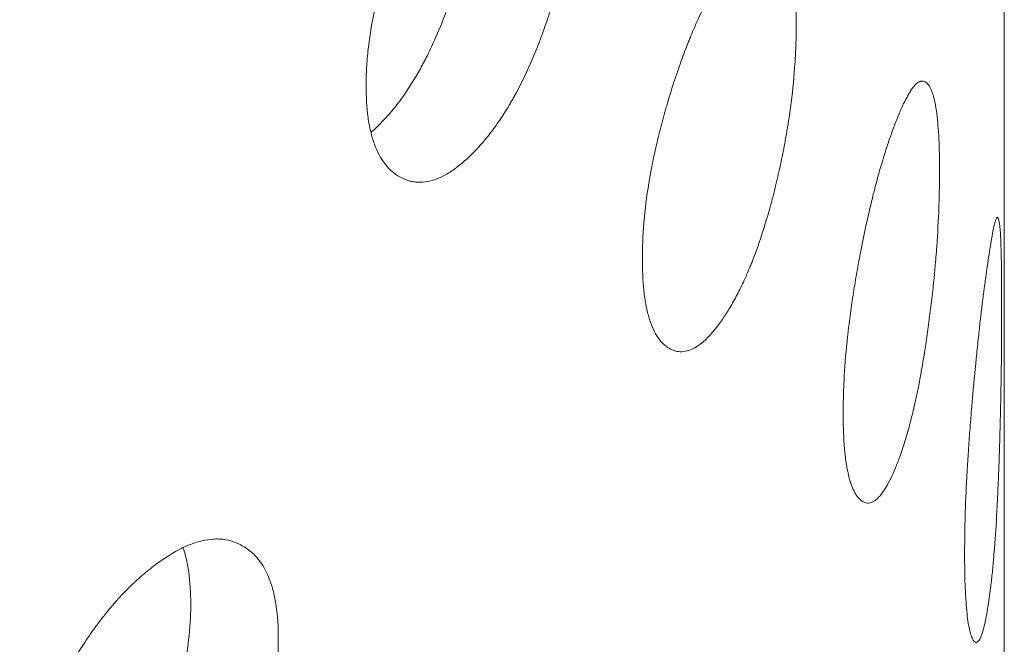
# Model space of a CAD drawing. Header units: millimetres. Extents: x 4 to 1188, y 1 to 840.
# Tile 189 of 203: x 1107.57 to 1110.23, y 309.4 to 311.09. Entities that reach past the tile are written whole.
import ezdxf

# ---------------------------------------------------------------- set-up
doc = ezdxf.new("R2010")
doc.units = ezdxf.units.MM
doc.layers.add('1', color=7, linetype='Continuous')

msp = doc.modelspace()

# ---------------------------------------------------------------- linework, layer by layer
at = {"layer": '1', "color": 154, "linetype": 'Continuous', "lineweight": 13}
msp.add_line((1110.234, 213.967), (1110.234, 328.3931), dxfattribs=at)
for points, knots in [([(1109.0717, 311.4969), (1109.0717, 311.4949), (1109.0717, 311.493), (1109.0717, 311.489), (1109.0717, 311.4831), (1109.0714, 311.4693), (1109.0707, 311.449), (1109.0698, 311.4325), (1109.0689, 311.4198), (1109.0686, 311.4156), (1109.0679, 311.4071), (1109.0675, 311.4029), (1109.064, 311.3645), (1109.0592, 311.3296), (1109.0494, 311.2758), (1109.0457, 311.2576), (1109.0405, 311.2347), (1109.0394, 311.2301), (1109.0373, 311.2209), (1109.0339, 311.2071), (1109.0304, 311.1933), (1109.0231, 311.166), (1109.0179, 311.1478), (1109.0096, 311.1208), (1109.0067, 311.1119), (1109.0009, 311.094), (1108.9979, 311.0851), (1108.9918, 311.0673), (1108.9886, 311.0584), (1108.9838, 311.0452), (1108.9821, 311.0408), (1108.9788, 311.032), (1108.9772, 311.0277), (1108.9688, 311.006), (1108.9618, 310.9891), (1108.9403, 310.9395), (1108.9249, 310.908), (1108.9062, 310.8746), (1108.9042, 310.8709), (1108.9, 310.8637), (1108.8937, 310.853), (1108.8873, 310.8426), (1108.8745, 310.8224), (1108.8658, 310.8097), (1108.8482, 310.7854), (1108.8393, 310.774), (1108.8257, 310.7577), (1108.8212, 310.7524), (1108.8143, 310.7447), (1108.812, 310.7422), (1108.8074, 310.7372), (1108.8051, 310.7348), (1108.7844, 310.7132), (1108.7661, 310.6969), (1108.7386, 310.6773), (1108.7294, 310.6715), (1108.7112, 310.6619), (1108.7023, 310.658), (1108.6761, 310.6492), (1108.6552, 310.6467), (1108.6355, 310.6498), (1108.6277, 310.6515), (1108.6238, 310.6525), (1108.6125, 310.6563), (1108.6053, 310.6597), (1108.5914, 310.6679), (1108.5847, 310.6727), (1108.5751, 310.6812), (1108.5704, 310.6857), (1108.566, 310.6907), (1108.563, 310.6942), (1108.5616, 310.696), (1108.5487, 310.7125), (1108.5392, 310.7303), (1108.5276, 310.7618), (1108.5234, 310.776), (1108.52, 310.7914), (1108.5187, 310.7976), (1108.518, 310.8008), (1108.5162, 310.8105), (1108.5152, 310.8171), (1108.5106, 310.8508), (1108.5085, 310.8872), (1108.5091, 310.9265), (1108.5096, 310.9424), (1108.5099, 310.9505), (1108.5113, 310.975), (1108.5127, 310.9915), (1108.5184, 311.042), (1108.5241, 311.0768), (1108.533, 311.1173), (1108.534, 311.1218), (1108.5361, 311.1308), (1108.5393, 311.1443), (1108.5427, 311.1578), (1108.55, 311.1847), (1108.5552, 311.2026), (1108.5665, 311.2383), (1108.5725, 311.2561), (1108.5821, 311.2828), (1108.5853, 311.2917), (1108.5904, 311.305), (1108.5921, 311.3094), (1108.5955, 311.3182), (1108.5973, 311.3226), (1108.613, 311.3621), (1108.628, 311.396), (1108.6519, 311.4451), (1108.6602, 311.4611), (1108.6708, 311.4807), (1108.673, 311.4846), (1108.6773, 311.4922), (1108.6794, 311.4961), (1108.6859, 311.5073), (1108.6903, 311.5147), (1108.7121, 311.5508), (1108.73, 311.5772), (1108.7529, 311.6073), (1108.7598, 311.6161), (1108.7667, 311.6247), (1108.7713, 311.6303), (1108.7737, 311.633), (1108.7852, 311.6466), (1108.7944, 311.6568), (1108.8218, 311.6854), (1108.8399, 311.7019), (1108.86, 311.717), (1108.8622, 311.7186), (1108.8666, 311.7217), (1108.8732, 311.7263), (1108.8883, 311.7357), (1108.9091, 311.7458), (1108.9288, 311.7513), (1108.9421, 311.7527), (1108.9477, 311.7529), (1108.9514, 311.7528), (1108.9533, 311.7527), (1108.9696, 311.7516), (1108.9829, 311.7469), (1109.0013, 311.7355), (1109.0071, 311.731), (1109.0141, 311.7242), (1109.0155, 311.7228), (1109.0182, 311.7199), (1109.0222, 311.7154), (1109.0259, 311.7104), (1109.038, 311.6929), (1109.0462, 311.6757), (1109.0543, 311.6497), (1109.0559, 311.6443), (1109.0587, 311.633), (1109.0601, 311.6271), (1109.0637, 311.6092), (1109.0656, 311.5966), (1109.0703, 311.5569), (1109.0717, 311.5279), (1109.0717, 311.4969)], [0, 0, 0, 0, 0.001953, 0.001953, 0.003906, 0.007813, 0.015625, 0.023438, 0.023438, 0.027344, 0.027344, 0.03125, 0.03125, 0.0625, 0.0625, 0.078125, 0.078125, 0.082031, 0.082031, 0.085937, 0.09375, 0.09375, 0.109375, 0.109375, 0.117187, 0.117187, 0.125, 0.125, 0.132812, 0.132812, 0.136719, 0.136719, 0.140625, 0.140625, 0.15625, 0.15625, 0.1875, 0.1875, 0.191406, 0.191406, 0.195313, 0.203125, 0.203125, 0.21875, 0.21875, 0.234375, 0.234375, 0.242188, 0.242188, 0.246094, 0.246094, 0.25, 0.25, 0.28125, 0.28125, 0.296875, 0.296875, 0.3125, 0.3125, 0.34375, 0.351563, 0.351563, 0.359375, 0.359375, 0.375, 0.375, 0.390625, 0.390625, 0.398438, 0.402344, 0.402344, 0.40625, 0.40625, 0.4375, 0.4375, 0.453125, 0.457031, 0.457031, 0.460938, 0.460938, 0.46875, 0.46875, 0.5, 0.507813, 0.507813, 0.515625, 0.515625, 0.53125, 0.53125, 0.5625, 0.5625, 0.566406, 0.566406, 0.570313, 0.578125, 0.578125, 0.59375, 0.59375, 0.609375, 0.609375, 0.617188, 0.617188, 0.621094, 0.621094, 0.625, 0.625, 0.65625, 0.65625, 0.671875, 0.671875, 0.675781, 0.675781, 0.679688, 0.679688, 0.6875, 0.6875, 0.71875, 0.71875, 0.726563, 0.730469, 0.730469, 0.734375, 0.734375, 0.75, 0.75, 0.78125, 0.78125, 0.785156, 0.785156, 0.789063, 0.796875, 0.8125, 0.828125, 0.835938, 0.839844, 0.839844, 0.84375, 0.84375, 0.875, 0.875, 0.890625, 0.890625, 0.894531, 0.894531, 0.898438, 0.90625, 0.90625, 0.9375, 0.9375, 0.945313, 0.945313, 0.953125, 0.953125, 0.96875, 0.96875, 1, 1, 1, 1]), ([(1108.8151, 311.5693), (1108.8151, 311.5674), (1108.8151, 311.5655), (1108.8151, 311.5616), (1108.815, 311.5558), (1108.8148, 311.5421), (1108.8141, 311.5222), (1108.8132, 311.5058), (1108.8124, 311.4934), (1108.8121, 311.4893), (1108.8114, 311.4809), (1108.8111, 311.4767), (1108.8077, 311.4389), (1108.8031, 311.4045), (1108.7938, 311.3515), (1108.7902, 311.3336), (1108.7853, 311.311), (1108.7843, 311.3064), (1108.7822, 311.2973), (1108.779, 311.2837), (1108.7756, 311.2701), (1108.7638, 311.2251), (1108.7531, 311.1894), (1108.7382, 311.1453), (1108.7352, 311.1365), (1108.7305, 311.1234), (1108.7289, 311.119), (1108.7257, 311.1103), (1108.7241, 311.106), (1108.7159, 311.0845), (1108.7024, 311.0508), (1108.6842, 311.0106), (1108.6707, 310.9835), (1108.6647, 310.9721), (1108.6607, 310.9646), (1108.6587, 310.9609), (1108.6404, 310.9276), (1108.6236, 310.9009), (1108.5976, 310.8648), (1108.5866, 310.8505), (1108.5754, 310.8372), (1108.5709, 310.832), (1108.5686, 310.8294), (1108.5618, 310.8218), (1108.5573, 310.8169), (1108.5428, 310.8018), (1108.5329, 310.7923), (1108.5229, 310.7838)], [0, 0, 0, 0, 0.007312, 0.007312, 0.014623, 0.029247, 0.058493, 0.08774, 0.08774, 0.102363, 0.102363, 0.116986, 0.116986, 0.233973, 0.233973, 0.292466, 0.292466, 0.307089, 0.307089, 0.321713, 0.350959, 0.350959, 0.467946, 0.467946, 0.497192, 0.497192, 0.511816, 0.511816, 0.526439, 0.526439, 0.584932, 0.643425, 0.672672, 0.687295, 0.687295, 0.701919, 0.701919, 0.818905, 0.818905, 0.877398, 0.892022, 0.892022, 0.906645, 0.906645, 0.935891, 0.935891, 1, 1, 1, 1]), ([(1109.6714, 311.0682), (1109.6714, 311.0662), (1109.6714, 311.0643), (1109.6714, 311.0603), (1109.6713, 311.0544), (1109.6712, 311.0405), (1109.6707, 311.0203), (1109.67, 311.0036), (1109.6694, 310.991), (1109.6691, 310.9867), (1109.6687, 310.9782), (1109.6684, 310.9739), (1109.6659, 310.9353), (1109.6625, 310.9), (1109.6556, 310.8456), (1109.6529, 310.8272), (1109.6493, 310.8038), (1109.6485, 310.7991), (1109.647, 310.7898), (1109.6446, 310.7757), (1109.6421, 310.7618), (1109.6369, 310.7339), (1109.6332, 310.7154), (1109.6273, 310.6879), (1109.6252, 310.6787), (1109.6211, 310.6604), (1109.6189, 310.6513), (1109.6145, 310.6331), (1109.6123, 310.624), (1109.6088, 310.6104), (1109.6076, 310.6059), (1109.6053, 310.5969), (1109.6041, 310.5924), (1109.598, 310.5702), (1109.593, 310.5528), (1109.5775, 310.5017), (1109.5663, 310.4691), (1109.5528, 310.4344), (1109.5513, 310.4306), (1109.5483, 310.4231), (1109.5437, 310.4119), (1109.539, 310.4011), (1109.5297, 310.38), (1109.5233, 310.3667), (1109.5104, 310.3412), (1109.5039, 310.3291), (1109.4939, 310.3119), (1109.4906, 310.3063), (1109.4855, 310.2981), (1109.4838, 310.2954), (1109.4804, 310.2901), (1109.4787, 310.2875), (1109.4634, 310.2645), (1109.4498, 310.2469), (1109.4294, 310.2253), (1109.4225, 310.2189), (1109.4089, 310.208), (1109.4022, 310.2035), (1109.3826, 310.1929), (1109.3669, 310.1889), (1109.352, 310.1905), (1109.3461, 310.1917), (1109.3432, 310.1925), (1109.3346, 310.1955), (1109.3292, 310.1983), (1109.3186, 310.2055), (1109.3135, 310.2099), (1109.3062, 310.2176), (1109.3027, 310.2218), (1109.2993, 310.2266), (1109.297, 310.2298), (1109.2959, 310.2315), (1109.2861, 310.2471), (1109.2788, 310.2642), (1109.27, 310.2949), (1109.2668, 310.3088), (1109.2642, 310.3239), (1109.2632, 310.3301), (1109.2627, 310.3332), (1109.2613, 310.3428), (1109.2605, 310.3493), (1109.2569, 310.3827), (1109.2554, 310.419), (1109.2558, 310.4582), (1109.2562, 310.4742), (1109.2565, 310.4824), (1109.2575, 310.5069), (1109.2586, 310.5236), (1109.2629, 310.5745), (1109.2673, 310.6096), (1109.2741, 310.6507), (1109.2749, 310.6553), (1109.2765, 310.6645), (1109.2789, 310.6782), (1109.2816, 310.6919), (1109.2871, 310.7194), (1109.2911, 310.7377), (1109.2997, 310.7742), (1109.3042, 310.7924), (1109.3115, 310.8198), (1109.314, 310.8289), (1109.3178, 310.8425), (1109.3191, 310.8471), (1109.3218, 310.8562), (1109.3231, 310.8607), (1109.335, 310.9013), (1109.3463, 310.9363), (1109.3644, 310.987), (1109.3706, 311.0036), (1109.3786, 311.0239), (1109.3802, 311.028), (1109.3835, 311.036), (1109.3851, 311.0399), (1109.39, 311.0517), (1109.3932, 311.0594), (1109.4096, 311.097), (1109.423, 311.1246), (1109.44, 311.1564), (1109.4451, 311.1657), (1109.4503, 311.1747), (1109.4537, 311.1806), (1109.4554, 311.1836), (1109.464, 311.198), (1109.4708, 311.2088), (1109.4911, 311.2393), (1109.5043, 311.2571), (1109.519, 311.2736), (1109.5207, 311.2754), (1109.5239, 311.2788), (1109.5287, 311.2838), (1109.5397, 311.2943), (1109.5549, 311.3058), (1109.5692, 311.3127), (1109.5788, 311.3151), (1109.5829, 311.3156), (1109.5855, 311.3158), (1109.5869, 311.3159), (1109.5987, 311.3158), (1109.6082, 311.3121), (1109.6213, 311.3019), (1109.6255, 311.2978), (1109.6305, 311.2915), (1109.6315, 311.2902), (1109.6334, 311.2875), (1109.6362, 311.2833), (1109.6389, 311.2786), (1109.6475, 311.2619), (1109.6533, 311.2452), (1109.6591, 311.2198), (1109.6602, 311.2145), (1109.6622, 311.2034), (1109.6631, 311.1976), (1109.6657, 311.1799), (1109.6671, 311.1674), (1109.6704, 311.1281), (1109.6714, 311.0992), (1109.6714, 311.0682)], [0, 0, 0, 0, 0.001953, 0.001953, 0.003906, 0.007813, 0.015625, 0.023438, 0.023438, 0.027344, 0.027344, 0.03125, 0.03125, 0.0625, 0.0625, 0.078125, 0.078125, 0.082031, 0.082031, 0.085938, 0.09375, 0.09375, 0.109375, 0.109375, 0.117188, 0.117188, 0.125, 0.125, 0.132813, 0.132813, 0.136719, 0.136719, 0.140625, 0.140625, 0.15625, 0.15625, 0.1875, 0.1875, 0.191406, 0.191406, 0.195313, 0.203125, 0.203125, 0.21875, 0.21875, 0.234375, 0.234375, 0.242188, 0.242188, 0.246094, 0.246094, 0.25, 0.25, 0.28125, 0.28125, 0.296875, 0.296875, 0.3125, 0.3125, 0.34375, 0.351563, 0.351563, 0.359375, 0.359375, 0.375, 0.375, 0.390625, 0.390625, 0.398438, 0.402344, 0.402344, 0.40625, 0.40625, 0.4375, 0.4375, 0.453125, 0.457031, 0.457031, 0.460938, 0.460938, 0.46875, 0.46875, 0.5, 0.507813, 0.507813, 0.515625, 0.515625, 0.53125, 0.53125, 0.5625, 0.5625, 0.566406, 0.566406, 0.570313, 0.578125, 0.578125, 0.59375, 0.59375, 0.609375, 0.609375, 0.617188, 0.617188, 0.621094, 0.621094, 0.625, 0.625, 0.65625, 0.65625, 0.671875, 0.671875, 0.675781, 0.675781, 0.679688, 0.679688, 0.6875, 0.6875, 0.71875, 0.71875, 0.726563, 0.730469, 0.730469, 0.734375, 0.734375, 0.75, 0.75, 0.78125, 0.78125, 0.785156, 0.785156, 0.789063, 0.796875, 0.8125, 0.828125, 0.835938, 0.839844, 0.839844, 0.84375, 0.84375, 0.875, 0.875, 0.890625, 0.890625, 0.894531, 0.894531, 0.898438, 0.90625, 0.90625, 0.9375, 0.9375, 0.945313, 0.945313, 0.953125, 0.953125, 0.96875, 0.96875, 1, 1, 1, 1]), ([(1110.0589, 310.6794), (1110.0589, 310.6774), (1110.0589, 310.6755), (1110.0589, 310.6716), (1110.0589, 310.6657), (1110.0588, 310.6517), (1110.0585, 310.6315), (1110.0581, 310.6148), (1110.0578, 310.602), (1110.0577, 310.5978), (1110.0574, 310.5892), (1110.0573, 310.5849), (1110.0558, 310.5462), (1110.0539, 310.5107), (1110.05, 310.4558), (1110.0485, 310.4372), (1110.0464, 310.4137), (1110.046, 310.4089), (1110.0451, 310.3995), (1110.0437, 310.3853), (1110.0423, 310.3711), (1110.0393, 310.3429), (1110.0372, 310.3242), (1110.0337, 310.2963), (1110.0325, 310.287), (1110.0301, 310.2684), (1110.0289, 310.2591), (1110.0263, 310.2407), (1110.025, 310.2314), (1110.023, 310.2176), (1110.0223, 310.213), (1110.0209, 310.2039), (1110.0202, 310.1993), (1110.0166, 310.1767), (1110.0137, 310.159), (1110.0044, 310.1069), (1109.9978, 310.0736), (1109.9896, 310.0381), (1109.9887, 310.0341), (1109.9868, 310.0264), (1109.9841, 310.0149), (1109.9812, 310.0038), (1109.9755, 309.9822), (1109.9716, 309.9684), (1109.9637, 309.9421), (1109.9597, 309.9296), (1109.9535, 309.9117), (1109.9514, 309.9059), (1109.9482, 309.8973), (1109.9472, 309.8945), (1109.945, 309.889), (1109.944, 309.8863), (1109.9344, 309.8623), (1109.9258, 309.8438), (1109.9128, 309.8208), (1109.9084, 309.814), (1109.8996, 309.8021), (1109.8953, 309.7972), (1109.8826, 309.7853), (1109.8724, 309.7802), (1109.8626, 309.7809), (1109.8588, 309.7816), (1109.8569, 309.7822), (1109.8512, 309.7847), (1109.8476, 309.7871), (1109.8406, 309.7936), (1109.8372, 309.7976), (1109.8324, 309.8049), (1109.83, 309.8089), (1109.8277, 309.8134), (1109.8262, 309.8165), (1109.8255, 309.8181), (1109.819, 309.833), (1109.8141, 309.8497), (1109.8081, 309.8798), (1109.806, 309.8934), (1109.8042, 309.9084), (1109.8035, 309.9145), (1109.8032, 309.9176), (1109.8023, 309.9271), (1109.8017, 309.9335), (1109.7993, 309.9667), (1109.7983, 310.0028), (1109.7986, 310.0421), (1109.7988, 310.0581), (1109.799, 310.0663), (1109.7997, 310.0909), (1109.8005, 310.1076), (1109.8034, 310.1588), (1109.8063, 310.1943), (1109.8109, 310.2358), (1109.8114, 310.2405), (1109.8125, 310.2498), (1109.8141, 310.2637), (1109.8159, 310.2776), (1109.8196, 310.3054), (1109.8223, 310.3239), (1109.828, 310.361), (1109.8311, 310.3796), (1109.8359, 310.4074), (1109.8376, 310.4167), (1109.8401, 310.4306), (1109.841, 310.4352), (1109.8427, 310.4445), (1109.8436, 310.4491), (1109.8515, 310.4905), (1109.8589, 310.5263), (1109.8708, 310.5782), (1109.8748, 310.5952), (1109.88, 310.6161), (1109.8811, 310.6202), (1109.8832, 310.6284), (1109.8842, 310.6325), (1109.8874, 310.6446), (1109.8895, 310.6525), (1109.9001, 310.6912), (1109.9087, 310.7197), (1109.9195, 310.7526), (1109.9228, 310.7623), (1109.9261, 310.7716), (1109.9282, 310.7778), (1109.9293, 310.7808), (1109.9347, 310.7958), (1109.939, 310.807), (1109.9517, 310.8389), (1109.96, 310.8575), (1109.969, 310.875), (1109.97, 310.8769), (1109.972, 310.8805), (1109.9749, 310.8859), (1109.9817, 310.897), (1109.9909, 310.9095), (1109.9995, 310.9174), (1110.0052, 310.9204), (1110.0076, 310.9211), (1110.0092, 310.9215), (1110.01, 310.9217), (1110.017, 310.9224), (1110.0226, 310.9193), (1110.0303, 310.91), (1110.0327, 310.9061), (1110.0356, 310.9001), (1110.0362, 310.8989), (1110.0373, 310.8963), (1110.0389, 310.8923), (1110.0405, 310.8877), (1110.0454, 310.8716), (1110.0487, 310.8553), (1110.052, 310.8302), (1110.0526, 310.825), (1110.0537, 310.814), (1110.0543, 310.8083), (1110.0557, 310.7908), (1110.0565, 310.7784), (1110.0584, 310.7392), (1110.0589, 310.7105), (1110.0589, 310.6794)], [0, 0, 0, 0, 0.001953, 0.001953, 0.003906, 0.007812, 0.015625, 0.023437, 0.023437, 0.027344, 0.027344, 0.03125, 0.03125, 0.0625, 0.0625, 0.078125, 0.078125, 0.082031, 0.082031, 0.085937, 0.09375, 0.09375, 0.109375, 0.109375, 0.117187, 0.117187, 0.125, 0.125, 0.132812, 0.132812, 0.136719, 0.136719, 0.140625, 0.140625, 0.15625, 0.15625, 0.1875, 0.1875, 0.191406, 0.191406, 0.195312, 0.203125, 0.203125, 0.21875, 0.21875, 0.234375, 0.234375, 0.242187, 0.242187, 0.246094, 0.246094, 0.25, 0.25, 0.28125, 0.28125, 0.296875, 0.296875, 0.3125, 0.3125, 0.34375, 0.351562, 0.351562, 0.359375, 0.359375, 0.375, 0.375, 0.390625, 0.390625, 0.398437, 0.402344, 0.402344, 0.40625, 0.40625, 0.4375, 0.4375, 0.453125, 0.457031, 0.457031, 0.460937, 0.460937, 0.46875, 0.46875, 0.5, 0.507812, 0.507812, 0.515625, 0.515625, 0.53125, 0.53125, 0.5625, 0.5625, 0.566406, 0.566406, 0.570312, 0.578125, 0.578125, 0.59375, 0.59375, 0.609375, 0.609375, 0.617187, 0.617187, 0.621094, 0.621094, 0.625, 0.625, 0.65625, 0.65625, 0.671875, 0.671875, 0.675781, 0.675781, 0.679687, 0.679687, 0.6875, 0.6875, 0.71875, 0.71875, 0.726562, 0.730469, 0.730469, 0.734375, 0.734375, 0.75, 0.75, 0.78125, 0.78125, 0.785156, 0.785156, 0.789062, 0.796875, 0.8125, 0.828125, 0.835937, 0.839844, 0.839844, 0.84375, 0.84375, 0.875, 0.875, 0.890625, 0.890625, 0.894531, 0.894531, 0.898437, 0.90625, 0.90625, 0.9375, 0.9375, 0.945312, 0.945312, 0.953125, 0.953125, 0.96875, 0.96875, 1, 1, 1, 1]), ([(1110.2268, 310.3131), (1110.2268, 310.3111), (1110.2268, 310.3092), (1110.2268, 310.3052), (1110.2268, 310.2993), (1110.2268, 310.2854), (1110.2267, 310.2651), (1110.2267, 310.2484), (1110.2266, 310.2357), (1110.2266, 310.2314), (1110.2265, 310.2228), (1110.2265, 310.2185), (1110.2262, 310.1797), (1110.2258, 310.1441), (1110.2249, 310.089), (1110.2246, 310.0704), (1110.2241, 310.0467), (1110.224, 310.042), (1110.2238, 310.0324), (1110.2235, 310.0182), (1110.2231, 310.004), (1110.2224, 309.9756), (1110.2219, 309.9568), (1110.221, 309.9287), (1110.2207, 309.9193), (1110.2201, 309.9006), (1110.2198, 309.8913), (1110.2191, 309.8727), (1110.2187, 309.8634), (1110.2182, 309.8495), (1110.218, 309.8449), (1110.2176, 309.8357), (1110.2174, 309.8311), (1110.2164, 309.8083), (1110.2155, 309.7904), (1110.2128, 309.7378), (1110.2107, 309.7042), (1110.2081, 309.6682), (1110.2078, 309.6642), (1110.2072, 309.6564), (1110.2063, 309.6447), (1110.2053, 309.6335), (1110.2034, 309.6115), (1110.202, 309.5975), (1110.1992, 309.5708), (1110.1977, 309.558), (1110.1954, 309.5398), (1110.1946, 309.5339), (1110.1934, 309.5252), (1110.193, 309.5223), (1110.1922, 309.5167), (1110.1918, 309.5139), (1110.1881, 309.4894), (1110.1847, 309.4704), (1110.1793, 309.4467), (1110.1775, 309.4396), (1110.1738, 309.4272), (1110.172, 309.422), (1110.1665, 309.4094), (1110.1619, 309.4037), (1110.1575, 309.4038), (1110.1557, 309.4044), (1110.1548, 309.4048), (1110.1522, 309.4069), (1110.1505, 309.4092), (1110.1472, 309.4153), (1110.1456, 309.4191), (1110.1433, 309.4261), (1110.1422, 309.4299), (1110.1411, 309.4342), (1110.1403, 309.4372), (1110.14, 309.4388), (1110.1368, 309.4534), (1110.1344, 309.4697), (1110.1315, 309.4995), (1110.1304, 309.5129), (1110.1296, 309.5278), (1110.1292, 309.5339), (1110.1291, 309.537), (1110.1286, 309.5464), (1110.1283, 309.5528), (1110.1271, 309.5858), (1110.1266, 309.6219), (1110.1268, 309.6612), (1110.1269, 309.6773), (1110.127, 309.6854), (1110.1273, 309.7101), (1110.1277, 309.7269), (1110.1292, 309.7782), (1110.1306, 309.8139), (1110.1329, 309.8557), (1110.1331, 309.8604), (1110.1336, 309.8697), (1110.1345, 309.8837), (1110.1353, 309.8977), (1110.1371, 309.9258), (1110.1384, 309.9445), (1110.1412, 309.9819), (1110.1427, 310.0006), (1110.145, 310.0288), (1110.1458, 310.0381), (1110.147, 310.0522), (1110.1474, 310.0569), (1110.1482, 310.0663), (1110.1486, 310.0709), (1110.1523, 310.1128), (1110.1558, 310.149), (1110.1612, 310.2016), (1110.163, 310.2189), (1110.1653, 310.24), (1110.1658, 310.2443), (1110.1667, 310.2526), (1110.1671, 310.2567), (1110.1685, 310.269), (1110.1695, 310.277), (1110.1741, 310.3163), (1110.1777, 310.3454), (1110.1821, 310.3788), (1110.1835, 310.3887), (1110.1848, 310.3982), (1110.1856, 310.4045), (1110.1861, 310.4076), (1110.1882, 310.4229), (1110.1899, 310.4344), (1110.1948, 310.4669), (1110.1978, 310.486), (1110.2011, 310.504), (1110.2014, 310.5059), (1110.2021, 310.5097), (1110.2031, 310.5152), (1110.2055, 310.5267), (1110.2085, 310.5397), (1110.2113, 310.548), (1110.213, 310.5513), (1110.2137, 310.5522), (1110.2142, 310.5527), (1110.2145, 310.5529), (1110.2165, 310.5539), (1110.2181, 310.5511), (1110.2201, 310.5422), (1110.2208, 310.5385), (1110.2215, 310.5327), (1110.2216, 310.5314), (1110.2219, 310.5289), (1110.2223, 310.5249), (1110.2227, 310.5205), (1110.2239, 310.5046), (1110.2246, 310.4885), (1110.2254, 310.4636), (1110.2255, 310.4583), (1110.2257, 310.4474), (1110.2259, 310.4418), (1110.2262, 310.4243), (1110.2263, 310.412), (1110.2267, 310.3729), (1110.2268, 310.3441), (1110.2268, 310.3131)], [0, 0, 0, 0, 0.001953, 0.001953, 0.003906, 0.007813, 0.015625, 0.023437, 0.023437, 0.027344, 0.027344, 0.03125, 0.03125, 0.0625, 0.0625, 0.078125, 0.078125, 0.082031, 0.082031, 0.085938, 0.09375, 0.09375, 0.109375, 0.109375, 0.117188, 0.117188, 0.125, 0.125, 0.132813, 0.132813, 0.136719, 0.136719, 0.140625, 0.140625, 0.15625, 0.15625, 0.1875, 0.1875, 0.191406, 0.191406, 0.195313, 0.203125, 0.203125, 0.21875, 0.21875, 0.234375, 0.234375, 0.242188, 0.242188, 0.246094, 0.246094, 0.25, 0.25, 0.28125, 0.28125, 0.296875, 0.296875, 0.3125, 0.3125, 0.34375, 0.351563, 0.351563, 0.359375, 0.359375, 0.375, 0.375, 0.390625, 0.390625, 0.398438, 0.402344, 0.402344, 0.40625, 0.40625, 0.4375, 0.4375, 0.453125, 0.457031, 0.457031, 0.460938, 0.460938, 0.46875, 0.46875, 0.5, 0.507813, 0.507813, 0.515625, 0.515625, 0.53125, 0.53125, 0.5625, 0.5625, 0.566406, 0.566406, 0.570313, 0.578125, 0.578125, 0.59375, 0.59375, 0.609375, 0.609375, 0.617188, 0.617188, 0.621094, 0.621094, 0.625, 0.625, 0.65625, 0.65625, 0.671875, 0.671875, 0.675781, 0.675781, 0.679688, 0.679688, 0.6875, 0.6875, 0.71875, 0.71875, 0.726563, 0.730469, 0.730469, 0.734375, 0.734375, 0.75, 0.75, 0.78125, 0.78125, 0.785156, 0.785156, 0.789063, 0.796875, 0.8125, 0.828125, 0.835938, 0.839844, 0.839844, 0.84375, 0.84375, 0.875, 0.875, 0.890625, 0.890625, 0.894531, 0.894531, 0.898438, 0.90625, 0.90625, 0.9375, 0.9375, 0.945313, 0.945313, 0.953125, 0.953125, 0.96875, 0.96875, 1, 1, 1, 1]), ([(1108.2717, 309.416), (1108.2717, 309.4141), (1108.2717, 309.4121), (1108.2717, 309.4082), (1108.2716, 309.4023), (1108.2713, 309.3884), (1108.2704, 309.3683), (1108.2692, 309.3518), (1108.2681, 309.3393), (1108.2677, 309.3351), (1108.2668, 309.3267), (1108.2663, 309.3224), (1108.2618, 309.2844), (1108.2557, 309.2499), (1108.2432, 309.197), (1108.2385, 309.1792), (1108.2319, 309.1567), (1108.2306, 309.1522), (1108.2278, 309.1432), (1108.2236, 309.1297), (1108.2191, 309.1163), (1108.2098, 309.0896), (1108.2032, 309.0719), (1108.1927, 309.0457), (1108.1891, 309.037), (1108.1817, 309.0196), (1108.1779, 309.011), (1108.1702, 308.9938), (1108.1662, 308.9852), (1108.1601, 308.9724), (1108.158, 308.9681), (1108.1538, 308.9597), (1108.1517, 308.9555), (1108.1412, 308.9346), (1108.1324, 308.9183), (1108.1052, 308.8707), (1108.0859, 308.8406), (1108.0625, 308.8089), (1108.0599, 308.8054), (1108.0547, 308.7986), (1108.0468, 308.7884), (1108.0388, 308.7786), (1108.0228, 308.7596), (1108.0119, 308.7477), (1107.99, 308.725), (1107.9789, 308.7144), (1107.962, 308.6993), (1107.9563, 308.6945), (1107.9478, 308.6874), (1107.9449, 308.6851), (1107.9392, 308.6805), (1107.9364, 308.6783), (1107.9107, 308.6586), (1107.8879, 308.6439), (1107.8539, 308.6268), (1107.8426, 308.6219), (1107.8201, 308.6138), (1107.8092, 308.6108), (1107.7769, 308.6044), (1107.7512, 308.6037), (1107.7271, 308.6086), (1107.7176, 308.611), (1107.7129, 308.6124), (1107.699, 308.6172), (1107.6902, 308.6212), (1107.6731, 308.6306), (1107.665, 308.6361), (1107.6533, 308.6454), (1107.6476, 308.6504), (1107.6421, 308.6558), (1107.6385, 308.6595), (1107.6368, 308.6614), (1107.6212, 308.6791), (1107.6095, 308.6978), (1107.5955, 308.7303), (1107.5904, 308.7448), (1107.5862, 308.7606), (1107.5846, 308.7669), (1107.5838, 308.7702), (1107.5816, 308.78), (1107.5804, 308.7867), (1107.5747, 308.8208), (1107.5722, 308.8574), (1107.573, 308.8966), (1107.5735, 308.9125), (1107.574, 308.9206), (1107.5757, 308.9449), (1107.5774, 308.9614), (1107.5842, 309.0114), (1107.5912, 309.0456), (1107.6019, 309.0853), (1107.6032, 309.0897), (1107.6057, 309.0985), (1107.6096, 309.1117), (1107.6138, 309.1249), (1107.6226, 309.1512), (1107.629, 309.1686), (1107.6428, 309.2033), (1107.6501, 309.2206), (1107.6618, 309.2464), (1107.6658, 309.255), (1107.672, 309.2678), (1107.674, 309.2721), (1107.6782, 309.2806), (1107.6804, 309.2849), (1107.6996, 309.3229), (1107.7179, 309.3555), (1107.7473, 309.4024), (1107.7574, 309.4177), (1107.7705, 309.4363), (1107.7731, 309.44), (1107.7784, 309.4473), (1107.781, 309.4509), (1107.789, 309.4616), (1107.7944, 309.4686), (1107.8213, 309.5027), (1107.8434, 309.5275), (1107.8716, 309.5555), (1107.8801, 309.5637), (1107.8887, 309.5716), (1107.8944, 309.5768), (1107.8973, 309.5794), (1107.9116, 309.5919), (1107.9231, 309.6012), (1107.9571, 309.6273), (1107.9796, 309.6422), (1108.0046, 309.6555), (1108.0074, 309.6569), (1108.0129, 309.6597), (1108.0211, 309.6636), (1108.04, 309.6716), (1108.066, 309.6798), (1108.0909, 309.6835), (1108.1076, 309.6838), (1108.1146, 309.6834), (1108.1193, 309.683), (1108.1216, 309.6828), (1108.1422, 309.6801), (1108.159, 309.6742), (1108.1822, 309.6611), (1108.1896, 309.656), (1108.1984, 309.6486), (1108.2002, 309.6471), (1108.2036, 309.644), (1108.2087, 309.6391), (1108.2134, 309.6338), (1108.2288, 309.6152), (1108.2391, 309.5972), (1108.2495, 309.5704), (1108.2515, 309.5649), (1108.2552, 309.5533), (1108.2568, 309.5474), (1108.2614, 309.5291), (1108.2639, 309.5163), (1108.2698, 309.4761), (1108.2717, 309.4471), (1108.2717, 309.416)], [0, 0, 0, 0, 0.001953, 0.001953, 0.003906, 0.007812, 0.015625, 0.023437, 0.023437, 0.027344, 0.027344, 0.03125, 0.03125, 0.0625, 0.0625, 0.078125, 0.078125, 0.082031, 0.082031, 0.085937, 0.09375, 0.09375, 0.109375, 0.109375, 0.117187, 0.117187, 0.125, 0.125, 0.132812, 0.132812, 0.136719, 0.136719, 0.140625, 0.140625, 0.15625, 0.15625, 0.1875, 0.1875, 0.191406, 0.191406, 0.195312, 0.203125, 0.203125, 0.21875, 0.21875, 0.234375, 0.234375, 0.242187, 0.242187, 0.246094, 0.246094, 0.25, 0.25, 0.28125, 0.28125, 0.296875, 0.296875, 0.3125, 0.3125, 0.34375, 0.351562, 0.351562, 0.359375, 0.359375, 0.375, 0.375, 0.390625, 0.390625, 0.398437, 0.402344, 0.402344, 0.40625, 0.40625, 0.4375, 0.4375, 0.453125, 0.457031, 0.457031, 0.460937, 0.460937, 0.46875, 0.46875, 0.5, 0.507812, 0.507812, 0.515625, 0.515625, 0.53125, 0.53125, 0.5625, 0.5625, 0.566406, 0.566406, 0.570312, 0.578125, 0.578125, 0.59375, 0.59375, 0.609375, 0.609375, 0.617187, 0.617187, 0.621094, 0.621094, 0.625, 0.625, 0.65625, 0.65625, 0.671875, 0.671875, 0.675781, 0.675781, 0.679687, 0.679687, 0.6875, 0.6875, 0.71875, 0.71875, 0.726562, 0.730469, 0.730469, 0.734375, 0.734375, 0.75, 0.75, 0.78125, 0.78125, 0.785156, 0.785156, 0.789062, 0.796875, 0.8125, 0.828125, 0.835937, 0.839844, 0.839844, 0.84375, 0.84375, 0.875, 0.875, 0.890625, 0.890625, 0.894531, 0.894531, 0.898437, 0.90625, 0.90625, 0.9375, 0.9375, 0.945312, 0.945312, 0.953125, 0.953125, 0.96875, 0.96875, 1, 1, 1, 1]), ([(1108.015, 309.6587), (1108.0159, 309.6559), (1108.0168, 309.6532), (1108.0193, 309.6446), (1108.0209, 309.6387), (1108.0253, 309.6204), (1108.0277, 309.6077), (1108.0333, 309.5678), (1108.035, 309.5391), (1108.0351, 309.5084)], [0, 0, 0, 0, 0.064671, 0.064671, 0.19829, 0.19829, 0.465526, 0.465526, 1, 1, 1, 1]), ([(1108.0351, 309.5084), (1108.0351, 309.5065), (1108.0351, 309.5046), (1108.035, 309.5007), (1108.035, 309.4949), (1108.0347, 309.4812), (1108.0338, 309.4614), (1108.0327, 309.4451), (1108.0316, 309.4328), (1108.0312, 309.4286), (1108.0304, 309.4203), (1108.0299, 309.4162), (1108.0256, 309.3787), (1108.0198, 309.3447), (1108.0079, 309.2926), (1108.0034, 309.275), (1107.9971, 309.2528), (1107.9958, 309.2484), (1107.9932, 309.2395), (1107.9891, 309.2261), (1107.9848, 309.2129), (1107.9699, 309.1689), (1107.9563, 309.1342), (1107.9375, 309.0915), (1107.9336, 309.083), (1107.9277, 309.0702), (1107.9256, 309.066), (1107.9216, 309.0576), (1107.9196, 309.0534), (1107.9093, 309.0327), (1107.8922, 309.0002), (1107.8693, 308.9617), (1107.8524, 308.9358), (1107.8449, 308.925), (1107.8399, 308.9178), (1107.8373, 308.9143), (1107.8144, 308.8827), (1107.7934, 308.8575), (1107.7609, 308.8237), (1107.7472, 308.8105), (1107.7332, 308.7982), (1107.7276, 308.7934), (1107.7248, 308.791), (1107.7164, 308.784), (1107.7107, 308.7795), (1107.6826, 308.758), (1107.6601, 308.7436), (1107.6321, 308.7298), (1107.6265, 308.7272), (1107.6182, 308.7237), (1107.6154, 308.7226), (1107.6108, 308.7209), (1107.6091, 308.7202), (1107.6073, 308.7196)], [0, 0, 0, 0, 0.006611, 0.006611, 0.013222, 0.026444, 0.052888, 0.079331, 0.079331, 0.092553, 0.092553, 0.105775, 0.105775, 0.211551, 0.211551, 0.264438, 0.264438, 0.27766, 0.27766, 0.290882, 0.317326, 0.317326, 0.423101, 0.423101, 0.449545, 0.449545, 0.462767, 0.462767, 0.475989, 0.475989, 0.528877, 0.581764, 0.608208, 0.62143, 0.62143, 0.634652, 0.634652, 0.740427, 0.740427, 0.793315, 0.806537, 0.806537, 0.819759, 0.819759, 0.846203, 0.846203, 0.951978, 0.951978, 0.978422, 0.978422, 0.991644, 0.991644, 1, 1, 1, 1])]:
    msp.add_open_spline(points, degree=3, knots=knots, dxfattribs=at)

doc.saveas('drawing.dxf')
